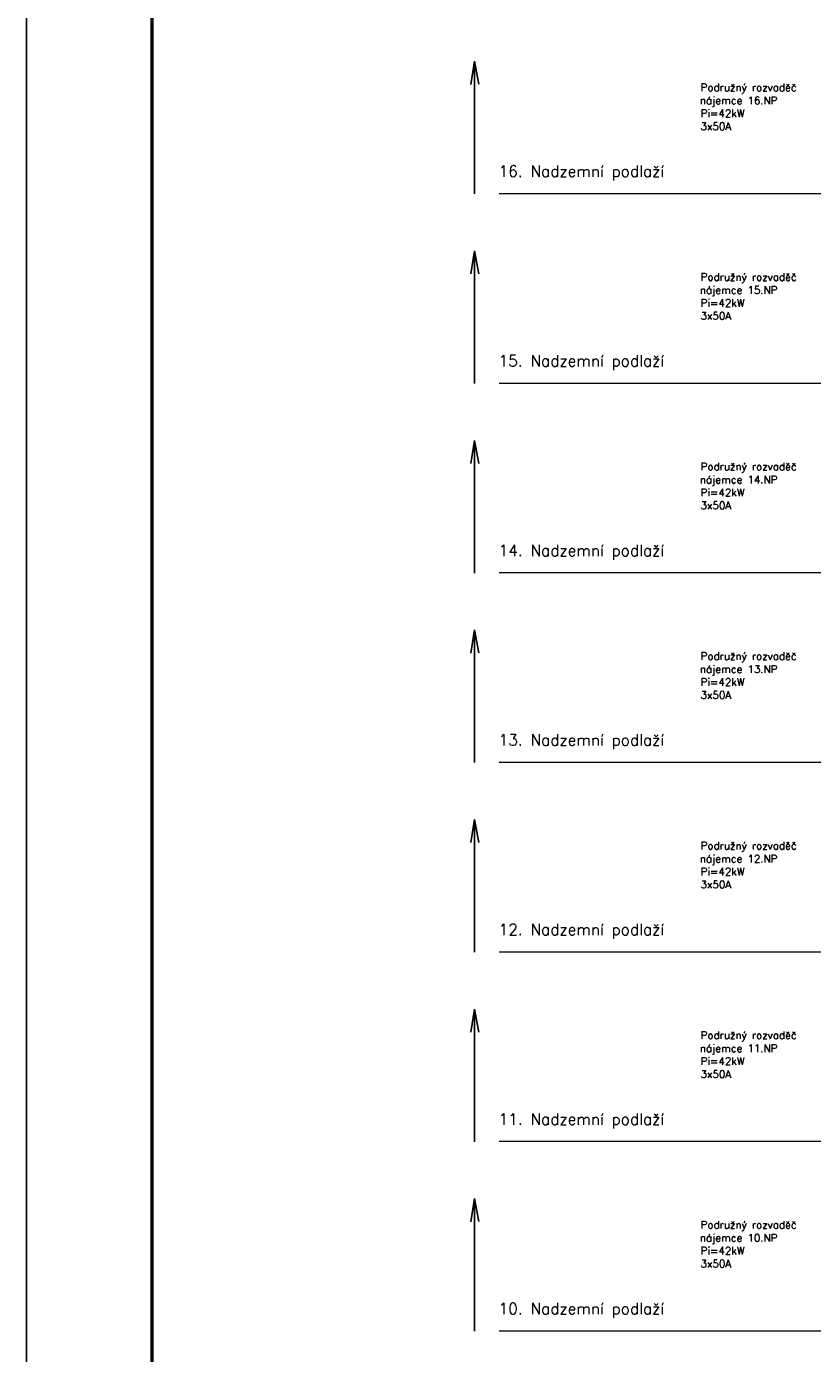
# Model space of a CAD drawing. Header units: millimetres. Extents: x 3792 to 4386, y 957 to 2637.
# Tile 6 of 9: x 3792 to 4043, y 1784 to 2208. Entities that reach past the tile are written whole.
import ezdxf

# ---------------------------------------------------------------- set-up
doc = ezdxf.new("R2010")
doc.units = ezdxf.units.MM
doc.header["$LTSCALE"] = 100
doc.linetypes.add('ČERCHOVANÁ', pattern=[25.4, 12.7, -6.35, 0, -6.35])
for name, color, linetype, lineweight in [('CP_FRAME', 217, 'Continuous', 50), ('CP_LINENORM', 251, 'Continuous', 25), ('Nové_elektro_ESIL_poznámka-legenda', 7, 'Continuous', 18)]:
    doc.layers.add(name, color=color, linetype=linetype, lineweight=lineweight)
doc.layers.add('Nové_elektro_ESIL-trasy', color=30, linetype='Continuous')
doc.styles.add('ROMANS', font='ROMANS.shx', dxfattribs={"width": 0.8})

# ---------------------------------------------------------------- blocks, each defined once
blk = doc.blocks.new('2d_iso_creframe_v_wa5oez')
blk.add_line((20, 830), (20, 10))
at = {"layer": 'CP_LINENORM', "linetype": 'Continuous'}
blk.add_line((0, 840), (0, 0), dxfattribs=at)

msp = doc.modelspace()

# ---------------------------------------------------------------- linework, layer by layer
at = {"layer": 'Nové_elektro_ESIL-trasy', "color": 0}
for p, q in [((3934.9, 2197.19), (3933.71, 2189.8)), ((3933.71, 2189.8), (3934.9, 2197.19)), ((3934.9, 2154.78), (3934.9, 2197.19)), ((3934.9, 2197.19), (3936.26, 2189.84)), ((3934.9, 2136.59), (3933.71, 2129.2)), ((3933.71, 2129.2), (3934.9, 2136.59)), ((3934.9, 2094.17), (3934.9, 2136.59)), ((3934.9, 2136.59), (3936.26, 2129.24)), ((3934.9, 2075.99), (3933.71, 2068.6)), ((3933.71, 2068.6), (3934.9, 2075.99)), ((3934.9, 2033.57), (3934.9, 2075.99)), ((3934.9, 2075.99), (3936.26, 2068.64)), ((3934.9, 2015.39), (3933.71, 2008)), ((3933.71, 2008), (3934.9, 2015.39)), ((3934.9, 1972.97), (3934.9, 2015.39)), ((3934.9, 2015.39), (3936.26, 2008.04)), ((3934.9, 1954.79), (3933.71, 1947.4)), ((3933.71, 1947.4), (3934.9, 1954.79)), ((3934.9, 1912.37), (3934.9, 1954.79)), ((3934.9, 1954.79), (3936.26, 1947.44)), ((3934.9, 1894.19), (3933.71, 1886.8)), ((3933.71, 1886.8), (3934.9, 1894.19)), ((3934.9, 1851.77), (3934.9, 1894.19)), ((3934.9, 1894.19), (3936.26, 1886.84)), ((3934.9, 1833.58), (3933.71, 1826.19)), ((3933.71, 1826.19), (3934.9, 1833.58)), ((3934.9, 1791.17), (3934.9, 1833.58)), ((3934.9, 1833.58), (3936.26, 1826.23))]:
    msp.add_line(p, q, dxfattribs=at)
at = {"layer": 'Nové_elektro_ESIL_poznámka-legenda', "linetype": 'ČERCHOVANÁ'}
for p, q in [((3942.75, 2154.93), (4321.85, 2154.93)), ((3942.75, 2094.32), (4321.85, 2094.32)), ((3942.75, 2033.72), (4321.85, 2033.72)), ((3942.75, 1973.12), (4321.85, 1973.12)), ((3942.75, 1912.52), (4321.85, 1912.52)), ((3942.75, 1851.92), (4321.85, 1851.92)), ((3942.75, 1791.32), (4321.85, 1791.32))]:
    msp.add_line(p, q, dxfattribs=at)

# ---------------------------------------------------------------- block references
at = {"layer": 'CP_FRAME', "xscale": 2, "yscale": 2, "zscale": 2}
msp.add_blockref('2d_iso_creframe_v_wa5oez', (3791.74, 957.34), dxfattribs=at)

# ---------------------------------------------------------------- texts
at = {"layer": 'Nové_elektro_ESIL_poznámka-legenda', "color": 7, "ltscale": 0.001, "style": 'ROMANS'}
for s, p in [('Podružný rozvaděč', (4007.16, 2187.63)), ('nájemce 16.NP', (4006.88, 2183.45)), ('Pi=42kW', (4007.16, 2179.33)), ('3x50A', (4007.1, 2175.2)), ('Podružný rozvaděč', (4007.16, 2127.03)), ('nájemce 15.NP', (4006.88, 2122.85)), ('Pi=42kW', (4007.16, 2118.73)), ('3x50A', (4007.1, 2114.6)), ('Podružný rozvaděč', (4007.16, 2066.43)), ('nájemce 14.NP', (4006.88, 2062.25)), ('Pi=42kW', (4007.16, 2058.13)), ('3x50A', (4007.1, 2054)), ('Podružný rozvaděč', (4007.16, 2005.83)), ('nájemce 13.NP', (4006.88, 2001.64)), ('Pi=42kW', (4007.16, 1997.52)), ('3x50A', (4007.1, 1993.39)), ('Podružný rozvaděč', (4007.16, 1945.23)), ('nájemce 12.NP', (4006.88, 1941.04)), ('Pi=42kW', (4007.16, 1936.92)), ('3x50A', (4007.1, 1932.79)), ('Podružný rozvaděč', (4007.16, 1884.63)), ('nájemce 11.NP', (4006.88, 1880.44)), ('Pi=42kW', (4007.16, 1876.32)), ('3x50A', (4007.1, 1872.19)), ('Podružný rozvaděč', (4007.16, 1824.02)), ('nájemce 10.NP', (4006.88, 1819.84)), ('Pi=42kW', (4007.16, 1815.72)), ('3x50A', (4007.1, 1811.59))]:
    msp.add_text(s, height=2.4, dxfattribs=at).set_placement(p)
at = {"layer": 'Nové_elektro_ESIL_poznámka-legenda', "style": 'ROMANS'}
for s, p in [('16. Nadzemní podlaží', (3942.57, 2160.23)), ('15. Nadzemní podlaží', (3942.57, 2099.63)), ('14. Nadzemní podlaží', (3942.57, 2039.02)), ('13. Nadzemní podlaží', (3942.57, 1978.42)), ('12. Nadzemní podlaží', (3942.57, 1917.82)), ('11. Nadzemní podlaží', (3942.57, 1857.22)), ('10. Nadzemní podlaží', (3942.57, 1796.62))]:
    msp.add_text(s, height=3.6, dxfattribs=at).set_placement(p)

doc.saveas('drawing.dxf')
